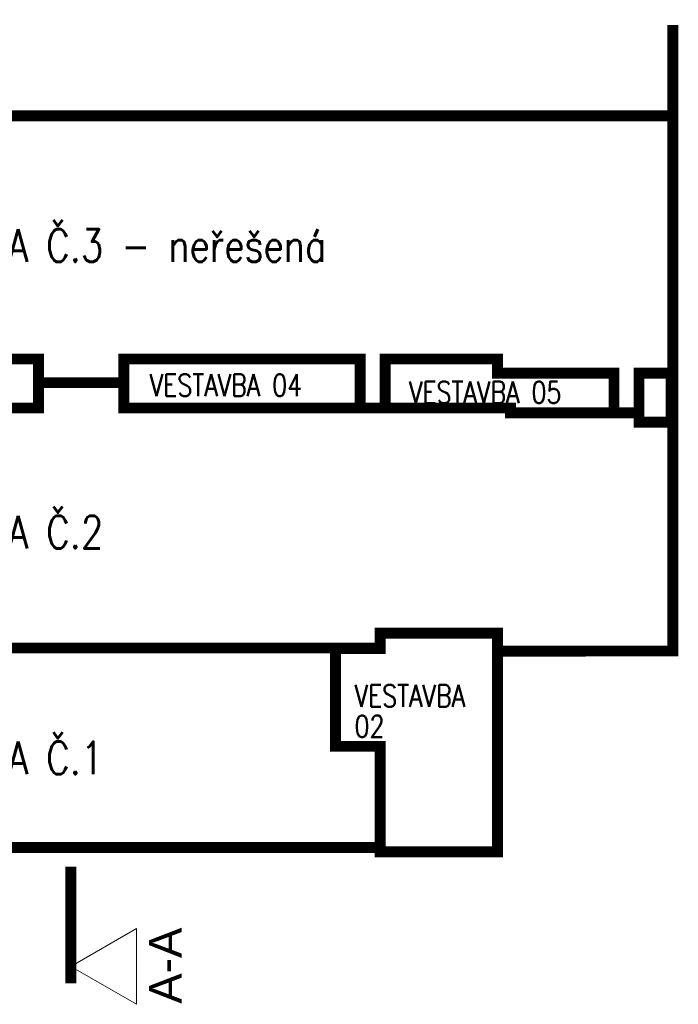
# Model space of a CAD drawing. Header units: millimetres. Extents: x -485339 to 286898, y -1189934 to 1602269.
# Tile 131 of 230: x -234670 to -174200, y -660989 to -570618. Entities that reach past the tile are written whole.
import ezdxf

# ---------------------------------------------------------------- set-up
doc = ezdxf.new("R2010")
doc.units = ezdxf.units.MM
doc.header["$LTSCALE"] = 10
doc.linetypes.add('DASHDOT', pattern=[25.4, 12.7, -6.35, 0, -6.35])
doc.layers.add('St_popis', color=250, linetype='Continuous', lineweight=18)
doc.styles.add('Andy', font='arial.ttf')
doc.styles.get("Standard").update_dxf_attribs({"font": 'simplex.shx', "width": 0.8})

# ---------------------------------------------------------------- blocks, each defined once
blk = doc.blocks.new('G$CFB1E5EF5')
at = {"layer": 'St_popis', "const_width": 1000}
for points in [[(0, 0), (-100, -74969), (69950, -74969), (69950, -75369), (80730, -75369), (80730, -56950), (96829, -56937), (96829, 505)], [(96829, -7816), (0, -7816)], [(46420, -32308), (38590, -32314)], [(70420, -34634), (68120, -34634)], [(91420, -35084), (93720, -35084)], [(80730, -56950), (80730, -55309), (69950, -55309), (69950, -56709), (65850, -56709)], [(69950, -56659), (30510, -56659)], [(65850, -56709), (65850, -65689), (69950, -65689), (69950, -74969)]]:
    blk.add_lwpolyline(points, dxfattribs=at)
for points in [[(17490, -34634), (38590, -34634), (38590, -30134), (17490, -30134)], [(46420, -34634), (68120, -34634), (68120, -30134), (46420, -30134)], [(70420, -30134), (80730, -30134), (80730, -31434), (91420, -31434), (91420, -35084), (81920, -35084), (81920, -34634), (70420, -34634)], [(93720, -35934), (96679, -35934), (96679, -31434), (93720, -31434)]]:
    blk.add_lwpolyline(points, close=True, dxfattribs=at)
at = {"layer": 'St_popis', "linetype": 'DASHDOT', "ltscale": 25, "const_width": 1000}
blk.add_lwpolyline([(41551, -87434), (41551, -76739)], dxfattribs=at)
at = {"layer": 'St_popis'}
blk.add_lwpolyline([(41551, -85887), (47578, -82407), (47578, -89367)], close=True, dxfattribs=at)
at = {"layer": 'St_popis', "width": 0.8}
for s, height, p in [('HALA Č.3 - neřešená', 3000, (29932, -21224)), ('VESTAVBA 04', 2000, (48803, -33539)), ('VESTAVBA 05', 2000, (72601, -34204)), ('HALA Č.2', 3000, (29932, -47522)), ('VESTAVBA', 2000, (67609, -62054)), ('02', 2000, (67609, -64849)), ('HALA Č.1', 3000, (29932, -68252))]:
    blk.add_text(s, height=height, dxfattribs=at).set_placement(p)
at = {"layer": 'St_popis', "style": 'Andy'}
blk.add_text('A-A', height=3000, rotation=90, dxfattribs=at).set_placement((51730, -89313))

msp = doc.modelspace()

# ---------------------------------------------------------------- block references
at = {"layer": 'St_popis'}
msp.add_blockref('G$CFB1E5EF5', (-271528.3, -571622.8), dxfattribs=at)

doc.saveas('drawing.dxf')
